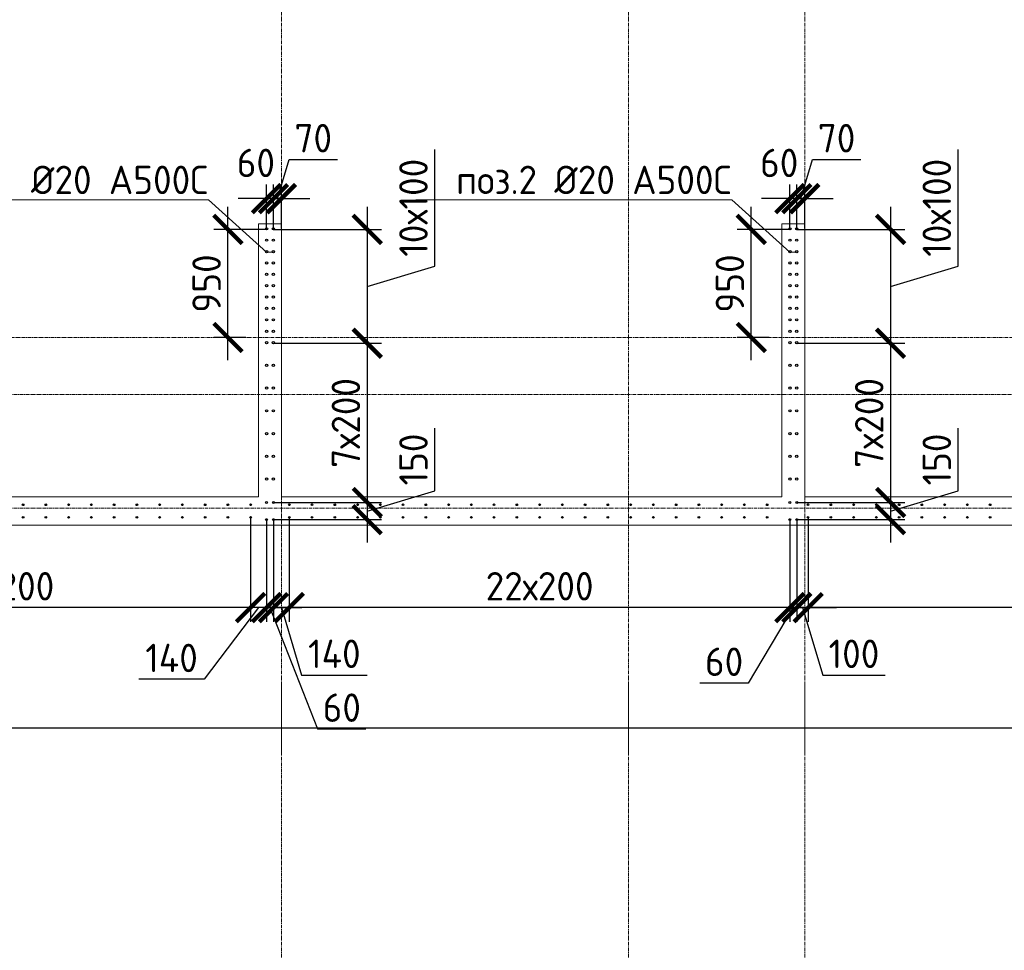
# Model space of a CAD drawing. Header units: millimetres. Extents: x -56135 to 1694203, y -446411 to -23139.
# Tile 221 of 256: x 975258 to 983913, y -132085 to -123905. Entities that reach past the tile are written whole.
import ezdxf
from ezdxf import colors
from ezdxf.entities.mleader import LeaderData, LeaderLine
from ezdxf.math import Vec2, Vec3

# ---------------------------------------------------------------- set-up
doc = ezdxf.new("R2010")
doc.units = ezdxf.units.MM
for name, pattern in [('01 Штриховая _4 мм_', [6, 3.5, -2.5]), ('______5', [1100, 800, -100, 100, -100]), ('HIDDEN2', [4.7625, 3.175, -1.5875]), ('осевая', [50.8, 31.75, -6.35, 6.35, -6.35])]:
    doc.linetypes.add(name, pattern=pattern)
for name, color, linetype, lineweight in [('0 Фундамент', 5, 'Continuous', 30), ('1 Стены', 3, 'Continuous', 30), ('Оси', 40, '______5', 18), ('подоснова', 151, 'Continuous', 5), ('РАЗМЕРЫ', 1, 'Continuous', 9), ('СТЕНЫ', 3, 'Continuous', 30)]:
    doc.layers.add(name, color=color, linetype=linetype, lineweight=lineweight)
doc.styles.add('GOST-2.304_Type-B', font='GOST_Common.ttf')
doc.dimstyles.new('СПДС', dxfattribs={"dimscale": 100, "dimtxt": 2.5, "dimasz": 2.5, "dimexe": 1.25, "dimexo": 0, "dimtad": 1, "dimdec": 0, "dimtxsty": 'GOST-2.304_Type-B', "dimblk": 'ARCHTICK', "dimcen": 2.5, "dimdle": 2, "dimadec": 0, "dimazin": 2, "dimtfac": 0.75, "dimtdec": 0, "dimtmove": 1, "dimatfit": 3, "dimfxl": 1, "dimtolj": 1, "dimarcsym": 1})

# ---------------------------------------------------------------- blocks, each defined once
blk = doc.blocks.new('оси 2.2-2.3')
at = {"layer": 'Оси', "color": 16, "linetype": 'осевая', "lineweight": 0, "transparency": 33554687}
for p, q in [((491254.9, -104267.9), (491254.9, -134893.5)), ((494304.9, -104267.9), (494304.9, -134893.5)), ((495854.9, -104267.9), (495854.9, -134893.5)), ((468653.8, -126895.4), (523707.4, -126895.4)), ((468076.3, -127395.4), (524372.9, -127395.4)), ((468076.3, -128395.4), (524372.9, -128395.4))]:
    blk.add_line(p, q, dxfattribs=at)
blk = doc.blocks.new('стены тп')
at = {"layer": '1 Стены', "color": 252, "linetype": 'HIDDEN2', "lineweight": 0, "true_color": 0x939598}
for p, q in [((879270.6, -206925.6), (879190.6, -206925.6)), ((879190.6, -206925.6), (879190.6, -209325.6)), ((879390.6, -206925.6), (879270.6, -206925.6)), ((879390.6, -207045.6), (879390.6, -206925.6)), ((883990.6, -206925.6), (883790.6, -206925.6)), ((883790.6, -206925.6), (883790.6, -207045.6)), ((883990.6, -207045.6), (883990.6, -206925.6)), ((879390.6, -209325.6), (879390.6, -207045.6)), ((883790.6, -207045.6), (883790.6, -209325.6)), ((883990.6, -209325.6), (883990.6, -207045.6)), ((879190.6, -209325.6), (874790.6, -209325.6)), ((880790.6, -209325.6), (879390.6, -209325.6)), ((880910.6, -209325.6), (880790.6, -209325.6)), ((882310.6, -209325.6), (880910.6, -209325.6)), ((882430.6, -209325.6), (882310.6, -209325.6)), ((883790.6, -209325.6), (882430.6, -209325.6)), ((885690.6, -209325.6), (883990.6, -209325.6)), ((885810.6, -209325.6), (885690.6, -209325.6)), ((872190.6, -209575.6), (881690.6, -209575.6)), ((881690.6, -209575.6), (881940.6, -209575.6)), ((881940.6, -209575.6), (883790.6, -209575.6)), ((883790.6, -209575.6), (884040.6, -209575.6)), ((884040.6, -209575.6), (909390.6, -209575.6)), ((879390.6, -211577.2), (879390.6, -210964.8)), ((879390.6, -211577.2), (879390.6, -210964.8)), ((882440.6, -211577.2), (882440.6, -210964.8)), ((882440.6, -211577.2), (882440.6, -210964.8)), ((883990.6, -211577.2), (883990.6, -210964.8)), ((883990.6, -211577.2), (883990.6, -210964.8))]:
    blk.add_line(p, q, dxfattribs=at)
blk = doc.blocks.new('_ArchTick')
at = {"color": 0, "linetype": 'ByBlock', "const_width": 0.15}
blk.add_lwpolyline([(-0.5, -0.5), (0.5, 0.5)], dxfattribs=at)
blk = doc.blocks.new('*D405')
at = {"layer": 'DEFPOINTS', "color": 0, "transparency": 16777216}
for p in [(977488.5, -125749.2), (977488.5, -126749.2), (978313, -126749.2)]:
    blk.add_point(p, dxfattribs=at)
at = {"layer": 'РАЗМЕРЫ', "color": 0, "lineweight": -2, "transparency": 16777216}
for p, q in [((978906.8, -126071), (978906.8, -125046)), ((978313, -125549.2), (978313, -126949.2)), ((977488.5, -125749.2), (978438, -125749.2)), ((978313, -126249.2), (978906.8, -126071)), ((977488.5, -126749.2), (978438, -126749.2))]:
    blk.add_line(p, q, dxfattribs=at)
at = {"layer": 'РАЗМЕРЫ', "color": 0, "lineweight": -2, "transparency": 16777216, "xscale": 250, "yscale": 250, "zscale": 250}
for p, rotation in [((978313, -125749.2), 90), ((978313, -126749.2), 270)]:
    blk.add_blockref('_ArchTick', p, dxfattribs=dict(at, rotation=rotation))
at = {"layer": 'РАЗМЕРЫ', "color": 0, "transparency": 16777216, "insert": (978719.3, -125558.5), "char_height": 250, "attachment_point": 5, "rotation": 90, "style": 'GOST-2.304_Type-B'}
blk.add_mtext('\\A1;10х100', dxfattribs=at)
blk = doc.blocks.new('*D406')
at = {"layer": 'DEFPOINTS', "color": 0, "transparency": 16777216}
for p in [(977488.5, -126749.2), (977488.4, -128149.2, -360), (978313, -128149.2)]:
    blk.add_point(p, dxfattribs=at)
at = {"layer": 'РАЗМЕРЫ', "color": 0, "lineweight": -2, "transparency": 16777216}
for p, q in [((978313, -126549.2), (978313, -128349.2)), ((977488.5, -126749.2), (978438, -126749.2)), ((977488.4, -128149.2), (978438, -128149.2))]:
    blk.add_line(p, q, dxfattribs=at)
at = {"layer": 'РАЗМЕРЫ', "color": 0, "lineweight": -2, "transparency": 16777216, "xscale": 250, "yscale": 250, "zscale": 250}
for p, rotation in [((978313, -126749.2), 90), ((978313, -128149.2), 270)]:
    blk.add_blockref('_ArchTick', p, dxfattribs=dict(at, rotation=rotation))
at = {"layer": 'РАЗМЕРЫ', "color": 0, "transparency": 16777216, "insert": (978125.5, -127449.2), "char_height": 250, "attachment_point": 5, "rotation": 90, "style": 'GOST-2.304_Type-B'}
blk.add_mtext('\\A1;7х200', dxfattribs=at)
blk = doc.blocks.new('*D407')
at = {"layer": 'DEFPOINTS', "color": 0, "transparency": 16777216}
for p in [(977488.5, -125478.2), (977488.5, -125749.2), (977558.2, -125739.3)]:
    blk.add_point(p, dxfattribs=at)
at = {"layer": 'РАЗМЕРЫ', "color": 0, "lineweight": -2, "transparency": 16777216}
for p, q in [((977523.3, -125478.2), (977626.5, -125134.4)), ((977626.5, -125134.4), (978050.3, -125134.4)), ((977488.5, -125749.2), (977488.5, -125353.2)), ((977558.2, -125739.3), (977558.2, -125353.2)), ((977488.5, -125478.2), (977238.5, -125478.2)), ((977558.2, -125478.2), (977488.5, -125478.2)), ((977558.2, -125478.2), (977488.5, -125478.2)), ((977558.2, -125478.2), (977808.2, -125478.2))]:
    blk.add_line(p, q, dxfattribs=at)
at = {"layer": 'РАЗМЕРЫ', "color": 0, "lineweight": -2, "transparency": 16777216, "xscale": 250, "yscale": 250, "zscale": 250}
blk.add_blockref('_ArchTick', (977488.5, -125478.2), dxfattribs=at)
at = {"layer": 'РАЗМЕРЫ', "color": 0, "lineweight": -2, "transparency": 16777216, "xscale": 250, "yscale": 250, "zscale": 250, "rotation": 180}
blk.add_blockref('_ArchTick', (977558.2, -125478.2), dxfattribs=at)
at = {"layer": 'РАЗМЕРЫ', "color": 0, "transparency": 16777216, "insert": (977838.4, -124946.9), "char_height": 250, "attachment_point": 5, "style": 'GOST-2.304_Type-B'}
blk.add_mtext('\\A1;70', dxfattribs=at)
blk = doc.blocks.new('*D408')
at = {"layer": 'DEFPOINTS', "color": 0, "transparency": 16777216}
for p in [(977428.2, -125478.2), (977488.5, -125660.6), (977428.2, -125749.2)]:
    blk.add_point(p, dxfattribs=at)
at = {"layer": 'РАЗМЕРЫ', "color": 0, "lineweight": -2, "transparency": 16777216}
for p, q in [((977428.2, -125749.2), (977428.2, -125353.2)), ((977488.5, -125660.6), (977488.5, -125353.2)), ((977428.2, -125478.2), (977178.2, -125478.2)), ((977488.5, -125478.2), (977428.2, -125478.2)), ((977488.5, -125478.2), (977738.5, -125478.2))]:
    blk.add_line(p, q, dxfattribs=at)
at = {"layer": 'РАЗМЕРЫ', "color": 0, "lineweight": -2, "transparency": 16777216, "xscale": 250, "yscale": 250, "zscale": 250}
blk.add_blockref('_ArchTick', (977428.2, -125478.2), dxfattribs=at)
at = {"layer": 'РАЗМЕРЫ', "color": 0, "lineweight": -2, "transparency": 16777216, "xscale": 250, "yscale": 250, "zscale": 250, "rotation": 180}
blk.add_blockref('_ArchTick', (977488.5, -125478.2), dxfattribs=at)
at = {"layer": 'РАЗМЕРЫ', "color": 0, "transparency": 16777216, "insert": (977334.1, -125164.5), "char_height": 250, "attachment_point": 5, "style": 'GOST-2.304_Type-B'}
blk.add_mtext('\\A1;60', dxfattribs=at)
blk = doc.blocks.new('*D409')
at = {"layer": 'DEFPOINTS', "color": 0, "transparency": 16777216}
for p in [(977488.4, -128149.2, -360), (977496.4, -128299.2, -360), (978313, -128299.2)]:
    blk.add_point(p, dxfattribs=at)
at = {"layer": 'РАЗМЕРЫ', "color": 0, "lineweight": -2, "transparency": 16777216}
for p, q in [((978906.8, -128046), (978906.8, -127496)), ((978313, -127949.2), (978313, -128499.2)), ((978313, -128224.2), (978906.8, -128046)), ((977488.4, -128149.2), (978438, -128149.2)), ((977496.4, -128299.2), (978438, -128299.2))]:
    blk.add_line(p, q, dxfattribs=at)
at = {"layer": 'РАЗМЕРЫ', "color": 0, "lineweight": -2, "transparency": 16777216, "xscale": 250, "yscale": 250, "zscale": 250}
for p, rotation in [((978313, -128149.2), 90), ((978313, -128299.2), 270)]:
    blk.add_blockref('_ArchTick', p, dxfattribs=dict(at, rotation=rotation))
at = {"layer": 'РАЗМЕРЫ', "color": 0, "transparency": 16777216, "insert": (978719.3, -127771), "char_height": 250, "attachment_point": 5, "rotation": 90, "style": 'GOST-2.304_Type-B'}
blk.add_mtext('\\A1;150', dxfattribs=at)
blk = doc.blocks.new('*D410')
at = {"layer": 'DEFPOINTS', "color": 0, "transparency": 16777216}
for p in [(977088.5, -125749.2), (977428.2, -125749.2), (977246.5, -126699.2)]:
    blk.add_point(p, dxfattribs=at)
at = {"layer": 'РАЗМЕРЫ', "color": 0, "lineweight": -2, "transparency": 16777216}
for p, q in [((977088.5, -126899.2), (977088.5, -125549.2)), ((977428.2, -125749.2), (976963.5, -125749.2)), ((977246.5, -126699.2), (976963.5, -126699.2))]:
    blk.add_line(p, q, dxfattribs=at)
at = {"layer": 'РАЗМЕРЫ', "color": 0, "lineweight": -2, "transparency": 16777216, "xscale": 250, "yscale": 250, "zscale": 250}
for p, rotation in [((977088.5, -125749.2), 90), ((977088.5, -126699.2), 270)]:
    blk.add_blockref('_ArchTick', p, dxfattribs=dict(at, rotation=rotation))
at = {"layer": 'РАЗМЕРЫ', "color": 0, "transparency": 16777216, "insert": (976901, -126224.2), "char_height": 250, "attachment_point": 5, "rotation": 90, "style": 'GOST-2.304_Type-B'}
blk.add_mtext('\\A1;950', dxfattribs=at)
blk = doc.blocks.new('_None')
blk = doc.blocks.new('*D411')
at = {"layer": 'DEFPOINTS', "color": 0, "transparency": 16777216}
for p in [(982088.5, -125749.2), (982088.5, -126749.2), (982913, -126749.2)]:
    blk.add_point(p, dxfattribs=at)
at = {"layer": 'РАЗМЕРЫ', "color": 0, "lineweight": -2, "transparency": 16777216}
for p, q in [((983506.8, -126071), (983506.8, -125046)), ((982913, -125549.2), (982913, -126949.2)), ((982088.5, -125749.2), (983038, -125749.2)), ((982913, -126249.2), (983506.8, -126071)), ((982088.5, -126749.2), (983038, -126749.2))]:
    blk.add_line(p, q, dxfattribs=at)
at = {"layer": 'РАЗМЕРЫ', "color": 0, "lineweight": -2, "transparency": 16777216, "xscale": 250, "yscale": 250, "zscale": 250}
for p, rotation in [((982913, -125749.2), 90), ((982913, -126749.2), 270)]:
    blk.add_blockref('_ArchTick', p, dxfattribs=dict(at, rotation=rotation))
at = {"layer": 'РАЗМЕРЫ', "color": 0, "transparency": 16777216, "insert": (983319.3, -125558.5), "char_height": 250, "attachment_point": 5, "rotation": 90, "style": 'GOST-2.304_Type-B'}
blk.add_mtext('\\A1;10х100', dxfattribs=at)
blk = doc.blocks.new('*D412')
at = {"layer": 'DEFPOINTS', "color": 0, "transparency": 16777216}
for p in [(982088.5, -126749.2), (982088.4, -128149.2, -360), (982913, -128149.2)]:
    blk.add_point(p, dxfattribs=at)
at = {"layer": 'РАЗМЕРЫ', "color": 0, "lineweight": -2, "transparency": 16777216}
for p, q in [((982913, -126549.2), (982913, -128349.2)), ((982088.5, -126749.2), (983038, -126749.2)), ((982088.4, -128149.2), (983038, -128149.2))]:
    blk.add_line(p, q, dxfattribs=at)
at = {"layer": 'РАЗМЕРЫ', "color": 0, "lineweight": -2, "transparency": 16777216, "xscale": 250, "yscale": 250, "zscale": 250}
for p, rotation in [((982913, -126749.2), 90), ((982913, -128149.2), 270)]:
    blk.add_blockref('_ArchTick', p, dxfattribs=dict(at, rotation=rotation))
at = {"layer": 'РАЗМЕРЫ', "color": 0, "transparency": 16777216, "insert": (982725.5, -127449.2), "char_height": 250, "attachment_point": 5, "rotation": 90, "style": 'GOST-2.304_Type-B'}
blk.add_mtext('\\A1;7х200', dxfattribs=at)
blk = doc.blocks.new('*D413')
at = {"layer": 'DEFPOINTS', "color": 0, "transparency": 16777216}
for p in [(982088.5, -125478.2), (982088.5, -125749.2), (982158.2, -125739.3)]:
    blk.add_point(p, dxfattribs=at)
at = {"layer": 'РАЗМЕРЫ', "color": 0, "lineweight": -2, "transparency": 16777216}
for p, q in [((982123.3, -125478.2), (982226.5, -125134.4)), ((982226.5, -125134.4), (982650.3, -125134.4)), ((982088.5, -125749.2), (982088.5, -125353.2)), ((982158.2, -125739.3), (982158.2, -125353.2)), ((982088.5, -125478.2), (981838.5, -125478.2)), ((982158.2, -125478.2), (982088.5, -125478.2)), ((982158.2, -125478.2), (982088.5, -125478.2)), ((982158.2, -125478.2), (982408.2, -125478.2))]:
    blk.add_line(p, q, dxfattribs=at)
at = {"layer": 'РАЗМЕРЫ', "color": 0, "lineweight": -2, "transparency": 16777216, "xscale": 250, "yscale": 250, "zscale": 250}
blk.add_blockref('_ArchTick', (982088.5, -125478.2), dxfattribs=at)
at = {"layer": 'РАЗМЕРЫ', "color": 0, "lineweight": -2, "transparency": 16777216, "xscale": 250, "yscale": 250, "zscale": 250, "rotation": 180}
blk.add_blockref('_ArchTick', (982158.2, -125478.2), dxfattribs=at)
at = {"layer": 'РАЗМЕРЫ', "color": 0, "transparency": 16777216, "insert": (982438.4, -124946.9), "char_height": 250, "attachment_point": 5, "style": 'GOST-2.304_Type-B'}
blk.add_mtext('\\A1;70', dxfattribs=at)
blk = doc.blocks.new('*D414')
at = {"layer": 'DEFPOINTS', "color": 0, "transparency": 16777216}
for p in [(982028.2, -125478.2), (982088.5, -125660.6), (982028.2, -125749.2)]:
    blk.add_point(p, dxfattribs=at)
at = {"layer": 'РАЗМЕРЫ', "color": 0, "lineweight": -2, "transparency": 16777216}
for p, q in [((982028.2, -125749.2), (982028.2, -125353.2)), ((982088.5, -125660.6), (982088.5, -125353.2)), ((982028.2, -125478.2), (981778.2, -125478.2)), ((982088.5, -125478.2), (982028.2, -125478.2)), ((982088.5, -125478.2), (982338.5, -125478.2))]:
    blk.add_line(p, q, dxfattribs=at)
at = {"layer": 'РАЗМЕРЫ', "color": 0, "lineweight": -2, "transparency": 16777216, "xscale": 250, "yscale": 250, "zscale": 250}
blk.add_blockref('_ArchTick', (982028.2, -125478.2), dxfattribs=at)
at = {"layer": 'РАЗМЕРЫ', "color": 0, "lineweight": -2, "transparency": 16777216, "xscale": 250, "yscale": 250, "zscale": 250, "rotation": 180}
blk.add_blockref('_ArchTick', (982088.5, -125478.2), dxfattribs=at)
at = {"layer": 'РАЗМЕРЫ', "color": 0, "transparency": 16777216, "insert": (981934.1, -125164.5), "char_height": 250, "attachment_point": 5, "style": 'GOST-2.304_Type-B'}
blk.add_mtext('\\A1;60', dxfattribs=at)
blk = doc.blocks.new('*D415')
at = {"layer": 'DEFPOINTS', "color": 0, "transparency": 16777216}
for p in [(982088.4, -128149.2, -360), (982096.4, -128299.2, -360), (982913, -128299.2)]:
    blk.add_point(p, dxfattribs=at)
at = {"layer": 'РАЗМЕРЫ', "color": 0, "lineweight": -2, "transparency": 16777216}
for p, q in [((983506.8, -128046), (983506.8, -127496)), ((982913, -127949.2), (982913, -128499.2)), ((982913, -128224.2), (983506.8, -128046)), ((982088.4, -128149.2), (983038, -128149.2)), ((982096.4, -128299.2), (983038, -128299.2))]:
    blk.add_line(p, q, dxfattribs=at)
at = {"layer": 'РАЗМЕРЫ', "color": 0, "lineweight": -2, "transparency": 16777216, "xscale": 250, "yscale": 250, "zscale": 250}
for p, rotation in [((982913, -128149.2), 90), ((982913, -128299.2), 270)]:
    blk.add_blockref('_ArchTick', p, dxfattribs=dict(at, rotation=rotation))
at = {"layer": 'РАЗМЕРЫ', "color": 0, "transparency": 16777216, "insert": (983319.3, -127771), "char_height": 250, "attachment_point": 5, "rotation": 90, "style": 'GOST-2.304_Type-B'}
blk.add_mtext('\\A1;150', dxfattribs=at)
blk = doc.blocks.new('*D416')
at = {"layer": 'DEFPOINTS', "color": 0, "transparency": 16777216}
for p in [(981688.5, -125749.2), (982028.2, -125749.2), (981846.5, -126699.2)]:
    blk.add_point(p, dxfattribs=at)
at = {"layer": 'РАЗМЕРЫ', "color": 0, "lineweight": -2, "transparency": 16777216}
for p, q in [((981688.5, -126899.2), (981688.5, -125549.2)), ((982028.2, -125749.2), (981563.5, -125749.2)), ((981846.5, -126699.2), (981563.5, -126699.2))]:
    blk.add_line(p, q, dxfattribs=at)
at = {"layer": 'РАЗМЕРЫ', "color": 0, "lineweight": -2, "transparency": 16777216, "xscale": 250, "yscale": 250, "zscale": 250}
for p, rotation in [((981688.5, -125749.2), 90), ((981688.5, -126699.2), 270)]:
    blk.add_blockref('_ArchTick', p, dxfattribs=dict(at, rotation=rotation))
at = {"layer": 'РАЗМЕРЫ', "color": 0, "transparency": 16777216, "insert": (981501, -126224.2), "char_height": 250, "attachment_point": 5, "rotation": 90, "style": 'GOST-2.304_Type-B'}
blk.add_mtext('\\A1;950', dxfattribs=at)
blk = doc.blocks.new('*D586')
at = {"layer": 'DEFPOINTS', "color": 0, "transparency": 16777216}
for p in [(982188.1, -128279.2, -720), (987588.1, -128279.2, -720), (982188.1, -129072.5)]:
    blk.add_point(p, dxfattribs=at)
at = {"layer": 'РАЗМЕРЫ', "color": 0, "lineweight": -2, "transparency": 16777216}
for p, q in [((982188.1, -128279.2), (982188.1, -129197.5)), ((987588.1, -128279.2), (987588.1, -129197.5)), ((987788.1, -129072.5), (981988.1, -129072.5))]:
    blk.add_line(p, q, dxfattribs=at)
at = {"layer": 'РАЗМЕРЫ', "color": 0, "lineweight": -2, "transparency": 16777216, "xscale": 250, "yscale": 250, "zscale": 250, "rotation": 180}
blk.add_blockref('_ArchTick', (982188.1, -129072.5), dxfattribs=at)
at = {"layer": 'РАЗМЕРЫ', "color": 0, "lineweight": -2, "transparency": 16777216, "xscale": 250, "yscale": 250, "zscale": 250}
blk.add_blockref('_ArchTick', (987588.1, -129072.5), dxfattribs=at)
at = {"layer": 'РАЗМЕРЫ', "color": 0, "transparency": 16777216, "insert": (984888.1, -128885), "char_height": 250, "attachment_point": 5, "style": 'GOST-2.304_Type-B'}
blk.add_mtext('\\A1;27х200', dxfattribs=at)
blk = doc.blocks.new('*D587')
at = {"layer": 'DEFPOINTS', "color": 0, "transparency": 16777216}
for p in [(982088.4, -128299.2, -360), (982188.1, -128279.2, -720), (982088.4, -129072.5)]:
    blk.add_point(p, dxfattribs=at)
at = {"layer": 'РАЗМЕРЫ', "color": 0, "lineweight": -2, "transparency": 16777216}
for p, q in [((982088.4, -128299.2), (982088.4, -129197.5)), ((982188.1, -128279.2), (982188.1, -129197.5)), ((982088.4, -129072.5), (981838.4, -129072.5)), ((982188.1, -129072.5), (982088.4, -129072.5)), ((982188.1, -129072.5), (982088.4, -129072.5)), ((982138.2, -129072.5), (982316.4, -129666.2)), ((982188.1, -129072.5), (982438.1, -129072.5)), ((982316.4, -129666.2), (982866.4, -129666.2))]:
    blk.add_line(p, q, dxfattribs=at)
at = {"layer": 'РАЗМЕРЫ', "color": 0, "lineweight": -2, "transparency": 16777216, "xscale": 250, "yscale": 250, "zscale": 250}
blk.add_blockref('_ArchTick', (982088.4, -129072.5), dxfattribs=at)
at = {"layer": 'РАЗМЕРЫ', "color": 0, "lineweight": -2, "transparency": 16777216, "xscale": 250, "yscale": 250, "zscale": 250, "rotation": 180}
blk.add_blockref('_ArchTick', (982188.1, -129072.5), dxfattribs=at)
at = {"layer": 'РАЗМЕРЫ', "color": 0, "transparency": 16777216, "insert": (982591.4, -129478.7), "char_height": 250, "attachment_point": 5, "style": 'GOST-2.304_Type-B'}
blk.add_mtext('\\A1;100', dxfattribs=at)
blk = doc.blocks.new('*D588')
at = {"layer": 'DEFPOINTS', "color": 0, "transparency": 16777216}
for p in [(982028.1, -128299.2, -360), (982088.4, -128299.2, -360), (982028.1, -129072.5)]:
    blk.add_point(p, dxfattribs=at)
at = {"layer": 'РАЗМЕРЫ', "color": 0, "lineweight": -2, "transparency": 16777216}
for p, q in [((982028.1, -128299.2), (982028.1, -129197.5)), ((982088.4, -128299.2), (982088.4, -129197.5)), ((982058.2, -129072.5), (981662.2, -129736)), ((982028.1, -129072.5), (981778.1, -129072.5)), ((982088.4, -129072.5), (982028.1, -129072.5)), ((982088.4, -129072.5), (982028.1, -129072.5)), ((982088.4, -129072.5), (982338.4, -129072.5)), ((981662.2, -129736), (981237.2, -129736))]:
    blk.add_line(p, q, dxfattribs=at)
at = {"layer": 'РАЗМЕРЫ', "color": 0, "lineweight": -2, "transparency": 16777216, "xscale": 250, "yscale": 250, "zscale": 250}
blk.add_blockref('_ArchTick', (982028.1, -129072.5), dxfattribs=at)
at = {"layer": 'РАЗМЕРЫ', "color": 0, "lineweight": -2, "transparency": 16777216, "xscale": 250, "yscale": 250, "zscale": 250, "rotation": 180}
blk.add_blockref('_ArchTick', (982088.4, -129072.5), dxfattribs=at)
at = {"layer": 'РАЗМЕРЫ', "color": 0, "transparency": 16777216, "insert": (981449.7, -129548.5), "char_height": 250, "attachment_point": 5, "style": 'GOST-2.304_Type-B'}
blk.add_mtext('\\A1;60', dxfattribs=at)
blk = doc.blocks.new('*D589')
at = {"layer": 'DEFPOINTS', "color": 0, "transparency": 16777216}
for p in [(977628.1, -128279.2, -720), (982028.1, -128299.2, -360), (977628.1, -129072.5)]:
    blk.add_point(p, dxfattribs=at)
at = {"layer": 'РАЗМЕРЫ', "color": 0, "lineweight": -2, "transparency": 16777216}
for p, q in [((977628.1, -128279.2), (977628.1, -129197.5)), ((982028.1, -128299.2), (982028.1, -129197.5)), ((982228.1, -129072.5), (977428.1, -129072.5))]:
    blk.add_line(p, q, dxfattribs=at)
at = {"layer": 'РАЗМЕРЫ', "color": 0, "lineweight": -2, "transparency": 16777216, "xscale": 250, "yscale": 250, "zscale": 250, "rotation": 180}
blk.add_blockref('_ArchTick', (977628.1, -129072.5), dxfattribs=at)
at = {"layer": 'РАЗМЕРЫ', "color": 0, "lineweight": -2, "transparency": 16777216, "xscale": 250, "yscale": 250, "zscale": 250}
blk.add_blockref('_ArchTick', (982028.1, -129072.5), dxfattribs=at)
at = {"layer": 'РАЗМЕРЫ', "color": 0, "transparency": 16777216, "insert": (979828.1, -128885), "char_height": 250, "attachment_point": 5, "style": 'GOST-2.304_Type-B'}
blk.add_mtext('\\A1;22х200', dxfattribs=at)
blk = doc.blocks.new('*D590')
at = {"layer": 'DEFPOINTS', "color": 0, "transparency": 16777216}
for p in [(977488.4, -128299.2, -360), (977628.1, -128279.2, -720), (977488.4, -129072.5)]:
    blk.add_point(p, dxfattribs=at)
at = {"layer": 'РАЗМЕРЫ', "color": 0, "lineweight": -2, "transparency": 16777216}
for p, q in [((977488.4, -128299.2), (977488.4, -129197.5)), ((977628.1, -128279.2), (977628.1, -129197.5)), ((977828.1, -129072.5), (977288.4, -129072.5)), ((977558.2, -129072.5), (977736.4, -129666.2)), ((977736.4, -129666.2), (978311.4, -129666.2))]:
    blk.add_line(p, q, dxfattribs=at)
at = {"layer": 'РАЗМЕРЫ', "color": 0, "lineweight": -2, "transparency": 16777216, "xscale": 250, "yscale": 250, "zscale": 250, "rotation": 180}
blk.add_blockref('_ArchTick', (977488.4, -129072.5), dxfattribs=at)
at = {"layer": 'РАЗМЕРЫ', "color": 0, "lineweight": -2, "transparency": 16777216, "xscale": 250, "yscale": 250, "zscale": 250}
blk.add_blockref('_ArchTick', (977628.1, -129072.5), dxfattribs=at)
at = {"layer": 'РАЗМЕРЫ', "color": 0, "transparency": 16777216, "insert": (978023.9, -129478.7), "char_height": 250, "attachment_point": 5, "style": 'GOST-2.304_Type-B'}
blk.add_mtext('\\A1;140', dxfattribs=at)
blk = doc.blocks.new('*D591')
at = {"layer": 'DEFPOINTS', "color": 0, "transparency": 16777216}
for p in [(977428.1, -128299.2, -360), (977488.4, -128299.2, -360), (977428.1, -129072.5)]:
    blk.add_point(p, dxfattribs=at)
at = {"layer": 'РАЗМЕРЫ', "color": 0, "lineweight": -2, "transparency": 16777216}
for p, q in [((977428.1, -128299.2), (977428.1, -129197.5)), ((977488.4, -128299.2), (977488.4, -129197.5)), ((977428.1, -129072.5), (977178.1, -129072.5)), ((977488.4, -129072.5), (977428.1, -129072.5)), ((977488.4, -129072.5), (977428.1, -129072.5)), ((977458.2, -129072.5), (977876.9, -130139.5)), ((977488.4, -129072.5), (977738.4, -129072.5)), ((977876.9, -130139.5), (978301.9, -130139.5))]:
    blk.add_line(p, q, dxfattribs=at)
at = {"layer": 'РАЗМЕРЫ', "color": 0, "lineweight": -2, "transparency": 16777216, "xscale": 250, "yscale": 250, "zscale": 250}
blk.add_blockref('_ArchTick', (977428.1, -129072.5), dxfattribs=at)
at = {"layer": 'РАЗМЕРЫ', "color": 0, "lineweight": -2, "transparency": 16777216, "xscale": 250, "yscale": 250, "zscale": 250, "rotation": 180}
blk.add_blockref('_ArchTick', (977488.4, -129072.5), dxfattribs=at)
at = {"layer": 'РАЗМЕРЫ', "color": 0, "transparency": 16777216, "insert": (978089.4, -129952), "char_height": 250, "attachment_point": 5, "style": 'GOST-2.304_Type-B'}
blk.add_mtext('\\A1;60', dxfattribs=at)
blk = doc.blocks.new('*D592')
at = {"layer": 'DEFPOINTS', "color": 0, "transparency": 16777216}
for p in [(977288.1, -128279.2, -720), (977428.1, -128299.2, -360), (977288.1, -129072.5)]:
    blk.add_point(p, dxfattribs=at)
at = {"layer": 'РАЗМЕРЫ', "color": 0, "lineweight": -2, "transparency": 16777216}
for p, q in [((977288.1, -128279.2), (977288.1, -129197.5)), ((977428.1, -128299.2), (977428.1, -129197.5)), ((977358.1, -129072.5), (976880.3, -129702.8)), ((977628.1, -129072.5), (977088.1, -129072.5)), ((976880.3, -129702.8), (976305.3, -129702.8))]:
    blk.add_line(p, q, dxfattribs=at)
at = {"layer": 'РАЗМЕРЫ', "color": 0, "lineweight": -2, "transparency": 16777216, "xscale": 250, "yscale": 250, "zscale": 250, "rotation": 180}
blk.add_blockref('_ArchTick', (977288.1, -129072.5), dxfattribs=at)
at = {"layer": 'РАЗМЕРЫ', "color": 0, "lineweight": -2, "transparency": 16777216, "xscale": 250, "yscale": 250, "zscale": 250}
blk.add_blockref('_ArchTick', (977428.1, -129072.5), dxfattribs=at)
at = {"layer": 'РАЗМЕРЫ', "color": 0, "transparency": 16777216, "insert": (976592.8, -129515.3), "char_height": 250, "attachment_point": 5, "style": 'GOST-2.304_Type-B'}
blk.add_mtext('\\A1;140', dxfattribs=at)
blk = doc.blocks.new('*D593')
at = {"layer": 'DEFPOINTS', "color": 0, "transparency": 16777216}
for p in [(977288.1, -128279.2, -720), (972888.4, -128421.8), (972888.4, -129072.5)]:
    blk.add_point(p, dxfattribs=at)
at = {"layer": 'РАЗМЕРЫ', "color": 0, "lineweight": -2, "transparency": 16777216}
for p, q in [((977288.1, -128279.2), (977288.1, -129197.5)), ((972888.4, -128421.8), (972888.4, -129197.5)), ((977488.1, -129072.5), (972688.4, -129072.5))]:
    blk.add_line(p, q, dxfattribs=at)
at = {"layer": 'РАЗМЕРЫ', "color": 0, "lineweight": -2, "transparency": 16777216, "xscale": 250, "yscale": 250, "zscale": 250, "rotation": 180}
blk.add_blockref('_ArchTick', (972888.4, -129072.5), dxfattribs=at)
at = {"layer": 'РАЗМЕРЫ', "color": 0, "lineweight": -2, "transparency": 16777216, "xscale": 250, "yscale": 250, "zscale": 250}
blk.add_blockref('_ArchTick', (977288.1, -129072.5), dxfattribs=at)
at = {"layer": 'РАЗМЕРЫ', "color": 0, "transparency": 16777216, "insert": (975088.2, -128885), "char_height": 250, "attachment_point": 5, "style": 'GOST-2.304_Type-B'}
blk.add_mtext('\\A1;22х200', dxfattribs=at)
blk = doc.blocks.new('стены  тп')
at = {"layer": 'СТЕНЫ', "color": 251, "linetype": '01 Штриховая _4 мм_', "lineweight": 0, "true_color": 0x636466}
for p, q in [((559392.3, -336025.7, 3100), (559312.3, -336025.7, 3100)), ((559312.3, -336025.7, 3100), (559312.3, -338425.7, 3100)), ((559512.3, -336025.7, 3100), (559392.3, -336025.7, 3100)), ((559512.3, -336145.7, 3100), (559512.3, -336025.7, 3100)), ((564112.3, -336025.7, 3100), (563912.3, -336025.7, 3100)), ((563912.3, -336025.7, 3100), (563912.3, -336145.7, 3100)), ((564112.3, -336145.7, 3100), (564112.3, -336025.7, 3100)), ((559512.3, -338425.7, 3100), (559512.3, -336145.7, 3100)), ((563912.3, -336145.7, 3100), (563912.3, -338425.7, 3100)), ((564112.3, -338425.7, 3100), (564112.3, -336145.7, 3100)), ((559312.3, -338425.7, 3100), (554912.3, -338425.7, 3100)), ((560912.3, -338425.7, 3100), (559512.3, -338425.7, 3100)), ((561032.3, -338425.7, 3100), (560912.3, -338425.7, 3100)), ((562432.3, -338425.7, 3100), (561032.3, -338425.7, 3100)), ((562552.3, -338425.7, 3100), (562432.3, -338425.7, 3100)), ((563912.3, -338425.7, 3100), (562552.3, -338425.7, 3100)), ((565812.3, -338425.7, 3100), (564112.3, -338425.7, 3100)), ((565932.3, -338425.7, 3100), (565812.3, -338425.7, 3100)), ((552312.3, -338675.7, 3100), (561812.3, -338675.7, 3100)), ((561812.3, -338675.7, 3100), (562062.3, -338675.7, 3100)), ((562062.3, -338675.7, 3100), (563912.3, -338675.7, 3100)), ((563912.3, -338675.7, 3100), (564162.3, -338675.7, 3100)), ((564162.3, -338675.7, 3100), (589512.3, -338675.7, 3100))]:
    blk.add_line(p, q, dxfattribs=at)

msp = doc.modelspace()

# ---------------------------------------------------------------- linework, layer by layer
at = {"layer": '0 Фундамент'}
msp.add_lwpolyline([(960458, -105949.2), (960458, -130129.2), (967808, -130129.2), (967808, -130129.2), (980308, -130129.2), (980308, -130129.2), (982658, -130129.2), (982658, -130129.2), (1008108, -130129.2), (1008108, -126049.2), (1009588, -126049.2), (1009588, -117449.2), (1008108, -117449.2), (1008108, -105949.2), (960458, -105949.2)], dxfattribs=at)
at = {"layer": 'РАЗМЕРЫ', "color": 6, "linetype": 'Continuous', "lineweight": 30}
for centre, radius in [((977428.2, -125743.4), 10), ((977488.5, -125743.4), 10), ((982028.2, -125743.4), 10), ((982088.5, -125743.4), 10), ((977428.2, -125843.4), 10), ((977488.5, -125843.4), 10), ((982028.2, -125843.4), 10), ((982088.5, -125843.4), 10), ((977428.2, -125943.4), 10), ((977488.5, -125943.4), 10), ((982028.2, -125943.4), 10), ((982088.5, -125943.4), 10), ((977428.2, -126043.4), 10), ((977488.5, -126043.4), 10), ((982028.2, -126043.4), 10), ((982088.5, -126043.4), 10), ((977428.2, -126143.4), 10), ((977488.5, -126143.4), 10), ((982028.2, -126143.4), 10), ((982088.5, -126143.4), 10), ((977428.2, -126243.4), 10), ((977488.5, -126243.4), 10), ((982028.2, -126243.4), 10), ((982088.5, -126243.4), 10), ((977428.2, -126343.4), 10), ((977488.5, -126343.4), 10), ((982028.2, -126343.4), 10), ((982088.5, -126343.4), 10), ((977428.2, -126443.4), 10), ((977488.5, -126443.4), 10), ((982028.2, -126443.4), 10), ((982088.5, -126443.4), 10), ((977428.2, -126543.4), 10), ((977488.5, -126543.4), 10), ((982028.2, -126543.4), 10), ((982088.5, -126543.4), 10), ((977428.2, -126643.4), 10), ((977488.5, -126643.4), 10), ((982028.2, -126643.4), 10), ((982088.5, -126643.4), 10), ((977428.2, -126743.4), 10), ((977488.5, -126743.4), 10), ((982028.2, -126743.4), 10), ((982088.5, -126743.4), 10), ((977428.2, -126943.4), 10), ((977488.5, -126943.4), 10), ((982028.2, -126943.4), 10), ((982088.5, -126943.4), 10), ((977428.2, -127143.4), 10), ((977488.5, -127143.4), 10), ((982028.2, -127143.4), 10), ((982088.5, -127143.4), 10), ((977428.2, -127343.4), 10), ((977488.5, -127343.4), 10), ((982028.2, -127343.4), 10), ((982088.5, -127343.4), 10), ((977428.2, -127543.4), 10), ((977488.5, -127543.4), 10), ((982028.2, -127543.4), 10), ((982088.5, -127543.4), 10), ((977428.2, -127743.4), 10), ((977488.5, -127743.4), 10), ((982028.2, -127743.4), 10), ((982088.5, -127743.4), 10), ((977428.2, -127943.4), 10), ((977488.5, -127943.4), 10), ((982028.2, -127943.4), 10), ((982088.5, -127943.4), 10), ((977428.1, -128149.2, -360), 8), ((977488.4, -128149.2, -360), 8), ((982028.1, -128149.2, -360), 8), ((982088.4, -128149.2, -360), 8), ((977428.1, -128299.2, -360), 8), ((977488.4, -128299.2, -360), 8), ((982028.1, -128299.2, -360), 8), ((982088.4, -128299.2, -360), 8)]:
    msp.add_circle(centre, radius, dxfattribs=at)
at = {"layer": 'РАЗМЕРЫ', "color": 8, "linetype": 'Continuous', "lineweight": 30}
for centre in [(975288.1, -128168.8, -720), (975488.1, -128168.8, -720), (975688.1, -128168.8, -720), (975888.1, -128168.8, -720), (976088.1, -128168.8, -720), (976288.1, -128168.8, -720), (976488.1, -128168.8, -720), (976688.1, -128168.8, -720), (976888.1, -128168.8, -720), (977088.1, -128168.8, -720), (977288.1, -128168.8, -720), (977628.1, -128168.8, -720), (977828.1, -128168.8, -720), (978028.1, -128168.8, -720), (978228.1, -128168.8, -720), (978428.1, -128168.8, -720), (978628.1, -128168.8, -720), (978828.1, -128168.8, -720), (979028.1, -128168.8, -720), (979228.1, -128168.8, -720), (979428.1, -128168.8, -720), (979628.1, -128168.8, -720), (979828.1, -128168.8, -720), (980028.1, -128168.8, -720), (980228.1, -128168.8, -720), (980428.1, -128168.8, -720), (980628.1, -128168.8, -720), (980828.1, -128168.8, -720), (981028.1, -128168.8, -720), (981228.1, -128168.8, -720), (981428.1, -128168.8, -720), (981628.1, -128168.8, -720), (981828.1, -128168.8, -720), (982188.1, -128168.8, -720), (982388.1, -128168.8, -720), (982588.1, -128168.8, -720), (982788.1, -128168.8, -720), (982988.1, -128168.8, -720), (983188.1, -128168.8, -720), (983388.1, -128168.8, -720), (983588.1, -128168.8, -720), (983788.1, -128168.8, -720), (975288.1, -128279.2, -720), (975488.1, -128279.2, -720), (975688.1, -128279.2, -720), (975888.1, -128279.2, -720), (976088.1, -128279.2, -720), (976288.1, -128279.2, -720), (976488.1, -128279.2, -720), (976688.1, -128279.2, -720), (976888.1, -128279.2, -720), (977088.1, -128279.2, -720), (977288.1, -128279.2, -720), (977628.1, -128279.2, -720), (977828.1, -128279.2, -720), (978028.1, -128279.2, -720), (978228.1, -128279.2, -720), (978428.1, -128279.2, -720), (978628.1, -128279.2, -720), (978828.1, -128279.2, -720), (979028.1, -128279.2, -720), (979228.1, -128279.2, -720), (979428.1, -128279.2, -720), (979628.1, -128279.2, -720), (979828.1, -128279.2, -720), (980028.1, -128279.2, -720), (980228.1, -128279.2, -720), (980428.1, -128279.2, -720), (980628.1, -128279.2, -720), (980828.1, -128279.2, -720), (981028.1, -128279.2, -720), (981228.1, -128279.2, -720), (981428.1, -128279.2, -720), (981628.1, -128279.2, -720), (981828.1, -128279.2, -720), (982188.1, -128279.2, -720), (982388.1, -128279.2, -720), (982588.1, -128279.2, -720), (982788.1, -128279.2, -720), (982988.1, -128279.2, -720), (983188.1, -128279.2, -720), (983388.1, -128279.2, -720), (983588.1, -128279.2, -720), (983788.1, -128279.2, -720)]:
    msp.add_circle(centre, 7, dxfattribs=at)

# ---------------------------------------------------------------- block references
at = {"layer": 'РАЗМЕРЫ', "color": 1}
for name, p in [('оси 2.2-2.3', (486303.3, 196.2)), ('стены тп', (98167.6, 81226.5))]:
    msp.add_blockref(name, p, dxfattribs=at)
at = {"layer": 'РАЗМЕРЫ'}
msp.add_blockref('стены  тп', (418045.9, 210326.6, -3100), dxfattribs=at)

# ---------------------------------------------------------------- dimensions: what is measured, and where the dimension line sits
at = {"layer": 'РАЗМЕРЫ', "color": 1}
for base, p1, p2, picture, middle in [((977488.5, -125478.2), (977558.2, -125739.3), (977488.5, -125749.2), '*D407', (977689, -124946.9)), ((982088.5, -125478.2), (982158.2, -125739.3), (982088.5, -125749.2), '*D413', (982289, -124946.9)), ((977488.4, -129072.5), (977628.1, -128279.2, -720), (977488.4, -128299.2, -360), '*D590', (977798.9, -129478.7)), ((982088.4, -129072.5), (982188.1, -128279.2, -720), (982088.4, -128299.2, -360), '*D587', (982378.9, -129478.7))]:
    dim = msp.add_linear_dim(base=base, p1=p1, p2=p2, dimstyle='СПДС', dxfattribs=at)
    dim.commit()
    dim.dimension.update_dxf_attribs({"geometry": picture, "text_midpoint": middle})
for base, p1, p2, picture, middle in [((977428.2, -125478.2), (977488.5, -125660.6), (977428.2, -125749.2), '*D408', (977334.1, -125352)), ((982028.2, -125478.2), (982088.5, -125660.6), (982028.2, -125749.2), '*D414', (981934.1, -125352)), ((977288.1, -129072.5), (977428.1, -128299.2, -360), (977288.1, -128279.2, -720), '*D592', (976817.8, -129702.8)), ((977428.1, -129072.5), (977488.4, -128299.2, -360), (977428.1, -128299.2, -360), '*D591', (977939.4, -130139.5)), ((982028.1, -129072.5), (982088.4, -128299.2, -360), (982028.1, -128299.2, -360), '*D588', (981599.7, -129736))]:
    dim = msp.add_linear_dim(base=base, p1=p1, p2=p2, dimstyle='СПДС', dxfattribs=at)
    dim.commit()
    dim.dimension.update_dxf_attribs({"geometry": picture, "text_midpoint": middle, "dimtype": 160})
for base, p1, p2, text, picture, middle in [((978313, -126749.2), (977488.5, -125749.2), (977488.5, -126749.2), '10х100', '*D405', (978719.3, -126008.5)), ((982913, -126749.2), (982088.5, -125749.2), (982088.5, -126749.2), '10х100', '*D411', (983319.3, -126008.5)), ((978313, -128149.2), (977488.5, -126749.2), (977488.4, -128149.2, -360), '7х200', '*D406', (978125.5, -127449.2)), ((982913, -128149.2), (982088.5, -126749.2), (982088.4, -128149.2, -360), '7х200', '*D412', (982725.5, -127449.2))]:
    dim = msp.add_linear_dim(base=base, p1=p1, p2=p2, angle=90, text=text, dimstyle='СПДС', dxfattribs=at)
    dim.commit()
    dim.dimension.update_dxf_attribs({"geometry": picture, "text_midpoint": middle})
for base, p1, p2, picture, middle in [((977088.5, -125749.2), (977246.5, -126699.2), (977428.2, -125749.2), '*D410', (976901, -126224.2)), ((981688.5, -125749.2), (981846.5, -126699.2), (982028.2, -125749.2), '*D416', (981501, -126224.2)), ((978313, -128299.2), (977488.4, -128149.2, -360), (977496.4, -128299.2, -360), '*D409', (978719.3, -127983.5)), ((982913, -128299.2), (982088.4, -128149.2, -360), (982096.4, -128299.2, -360), '*D415', (983319.3, -127983.5))]:
    dim = msp.add_linear_dim(base=base, p1=p1, p2=p2, angle=90, dimstyle='СПДС', dxfattribs=at)
    dim.commit()
    dim.dimension.update_dxf_attribs({"geometry": picture, "text_midpoint": middle})
for base, p1, p2, text, picture, middle in [((972888.4, -129072.5), (977288.1, -128279.2, -720), (972888.4, -128421.8), '22х200', '*D593', (975088.2, -128885)), ((977628.1, -129072.5), (982028.1, -128299.2, -360), (977628.1, -128279.2, -720), '22х200', '*D589', (979828.1, -128885)), ((982188.1, -129072.5), (987588.1, -128279.2, -720), (982188.1, -128279.2, -720), '27х200', '*D586', (984888.1, -128885))]:
    dim = msp.add_linear_dim(base=base, p1=p1, p2=p2, text=text, dimstyle='СПДС', dxfattribs=at)
    dim.commit()
    dim.dimension.update_dxf_attribs({"geometry": picture, "text_midpoint": middle})

# ---------------------------------------------------------------- leaders
at = {"layer": 'подоснова', "color": 4, "ltscale": 0.3}
ml = msp.add_multileader_mtext('Standard', dxfattribs=at)
ml.set_content('{\\C2;поз.2 %%C20 А500С }', color=4, style='GOST-2.304_Type-B')
ml.set_leader_properties(color=256, linetype='ByLayer', lineweight=15)
ml.set_arrow_properties(name='NONE')
ml.build(insert=Vec2(0, 0))
ml.multileader.update_dxf_attribs({"text_left_attachment_type": 6, "text_right_attachment_type": 6, "dogleg_length": 0.1, "arrow_head_size": 18})
ctx = ml.context
ctx.base_point, ctx.char_height, ctx.arrow_head_size, ctx.landing_gap_size, ctx.plane_origin = Vec3(974493.4, -125488.5), 250, 18, 20, Vec3(981987.9, -124527.6)
ctx.left_attachment, ctx.right_attachment, ctx.text_align_type = 6, 6, 1
notes = []
notes.append((ctx, [(0, (1, 1, 0), (976917.2, -125488.5), (-1, 0), 0.1, [(1, [(977488.5, -125949.2), (977428.2, -125949.2)], 0, [])])]))
ctx.mtext.insert, ctx.mtext.width, ctx.mtext.alignment, ctx.mtext.flow_direction = Vec3(975705.3, -125188.5), 4075.871, 2, 5
ml = msp.add_multileader_mtext('Standard', dxfattribs=at)
ml.set_content('{\\C2;поз.2 %%C20 А500С }', color=4, style='GOST-2.304_Type-B')
ml.set_leader_properties(color=256, linetype='ByLayer', lineweight=15)
ml.set_arrow_properties(name='NONE')
ml.build(insert=Vec2(0, 0))
ml.multileader.update_dxf_attribs({"text_left_attachment_type": 6, "text_right_attachment_type": 6, "dogleg_length": 0.1, "arrow_head_size": 18})
ctx = ml.context
ctx.base_point, ctx.char_height, ctx.arrow_head_size, ctx.landing_gap_size, ctx.plane_origin = Vec3(979093.4, -125488.5), 250, 18, 20, Vec3(986587.9, -124527.6)
ctx.left_attachment, ctx.right_attachment, ctx.text_align_type = 6, 6, 1
notes.append((ctx, [(0, (1, 1, 0), (981517.2, -125488.5), (-1, 0), 0.1, [(1, [(982088.5, -125949.2), (982028.2, -125949.2)], 0, [])])]))
ctx.mtext.insert, ctx.mtext.width, ctx.mtext.alignment, ctx.mtext.flow_direction = Vec3(980305.3, -125188.5), 4075.871, 2, 5
for ctx, leaders in notes:
    for number, flags, end, landing, length, lines in leaders:
        leader = LeaderData()
        leader.index, (leader.has_last_leader_line, leader.has_dogleg_vector, leader.attachment_direction) = number, flags
        leader.last_leader_point, leader.dogleg_vector, leader.dogleg_length = Vec3(end), Vec3(landing), length
        for number, points, colour, breaks in lines:
            line = LeaderLine()
            line.index, line.vertices, line.color, line.breaks = number, Vec3.list(points), colors.encode_raw_color(colour), breaks
            leader.lines.append(line)
        ctx.leaders.append(leader)

doc.saveas('drawing.dxf')
